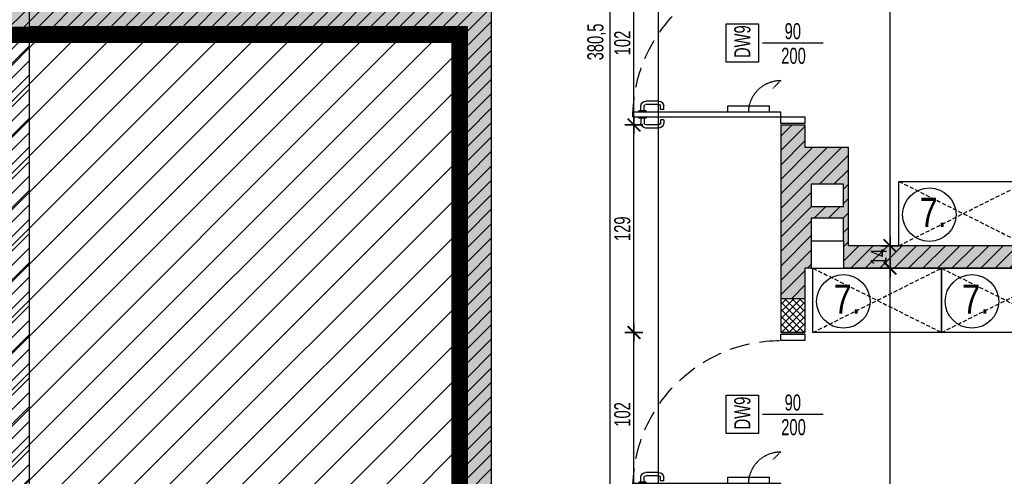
# Model space of a CAD drawing. Header units: millimetres. Extents: x 99331 to 130831, y -7610 to 25890.
# Tile 90 of 101: x 127413 to 128026, y 20251 to 20536. Entities that reach past the tile are written whole.
import ezdxf

# ---------------------------------------------------------------- set-up
doc = ezdxf.new("R2010")
doc.units = ezdxf.units.MM
doc.linetypes.add('DASHED', pattern=[0.75, 0.5, -0.25])
doc.layers.get('DEFPOINTS').update_dxf_attribs({"lineweight": 9})
for name, color, linetype in [('_AAB_WYPOSAŻENIE', 193, 'Continuous'), ('_HSA_HATCH_WYPEŁNIENIA_PRZEGRÓD', 205, 'Continuous'), ('_HSA_OPIS_STOLARKA_WEWNĘTRZNA', 43, 'Continuous'), ('_HSA_OPIS_WYPOSAŻENIA', 43, 'Continuous'), ('_HSA_STOLARKA_WEWNĘTRZNA', 132, 'Continuous'), ('_HSA_WIDOKOWE_CIENKIE', 8, 'Continuous'), ('_HSA_WYM_50', 141, 'Continuous'), ('_HSA_WYPOSAŻENIE', 193, 'Continuous'), ('_HSA_ZAKRES_OPRACOWANIA', 213, 'Continuous'), ('_HSA_ŚCIANY_DZIAŁOWE', 6, 'Continuous'), ('_HSA_ŚCIANY_KONSTRUKCYJNE', 3, 'Continuous'), ('_HSA_ŚCIANY_MUROWANE', 4, 'Continuous')]:
    doc.layers.add(name, color=color, linetype=linetype)
doc.layers.add('_HSA_OPIS_STOLARKA_ZEWNĘTRZNA_POMOC', color=7, linetype='Continuous', true_color=0x6cc7f4, plot=False)
doc.layers.add('_HSA_ZAKRES_OPRACOWANIA_HATCH', color=31, linetype='Continuous', transparency=0.5)
doc.styles.add('ARIAL_30', font='Arial.ttf', dxfattribs={"width": 0.8, "height": 7})
doc.styles.add('ARIAL_50', font='Arial Narrow.ttf', dxfattribs={"width": 0.8, "height": 10})
doc.dimstyles.new('WYM_WEWN_50', dxfattribs={"dimscale": 0.7, "dimtxt": 10, "dimasz": 2, "dimexe": 10, "dimexo": 0, "dimgap": 3, "dimtad": 1, "dimdec": 1, "dimrnd": 1e-05, "dimtxsty": 'ARIAL_50', "dimblk": 'Wym-03', "dimcen": 0, "dimdle": 10, "dimse1": 1, "dimse2": 1, "dimclrt": 256, "dimazin": 2, "dimtfac": 1, "dimtdec": 1, "dimtix": 1, "dimtmove": 2, "dimatfit": 0, "dimfxl": 1, "dimtolj": 1, "dimtzin": 0, "dimarcsym": 0})
pattern_1 = [(45, (40000, 0), (-4.49012806, 4.49012806), [])]

# ---------------------------------------------------------------- blocks, each defined once
blk = doc.blocks.new('*U52')
for p, q in [((93.275, 87), (90.175, 87)), ((93.275, 88.25), (94.075, 88.25)), ((93.275, 83.75), (93.275, 88.25)), ((97.8, 88.25), (97, 88.25)), ((97.8, 83.75), (97.8, 88.25)), ((97.8, 87), (100.9, 87)), ((87.175, 75.86), (87.175, 84)), ((89.175, 75.86), (89.175, 84)), ((93.275, 85), (90.175, 85)), ((94.075, 83.75), (93.275, 83.75)), ((97, 83.75), (97.8, 83.75)), ((97.8, 85), (100.9, 85)), ((101.9, 75.86), (101.9, 84)), ((103.9, 75.86), (103.9, 84)), ((92.275, 74.86), (90.175, 74.86)), ((92.275, 72.86), (92.275, 74.86)), ((98.8, 72.86), (98.8, 74.86)), ((98.8, 74.86), (100.9, 74.86)), ((92.275, 72.86), (90.175, 72.86)), ((98.8, 72.86), (100.9, 72.86)), ((90.075, 33), (90.075, 7)), ((94.075, 33), (90.075, 33)), ((94.075, 7), (90.075, 7))]:
    blk.add_line(p, q)
at = {"linetype": 'DASHED'}
blk.add_line((74.275, 0), (79.225, 4.95), dxfattribs=at)
for points in [[(97, 0), (94.075, 0), (94.075, 92), (97, 92)], [(1, 0), (1, -15), (5, -15), (5, 0)], [(97, 0), (97, -15), (101, -15), (101, 0)]]:
    blk.add_lwpolyline(points, close=True)
for points in [[(0, 0), (0, -15)], [(102, 0), (102, -15)]]:
    blk.add_lwpolyline(points)
at = {"linetype": 'DASHED', "ltscale": 25}
blk.add_arc((97, 0), 92, 90, 180, dxfattribs=at)
for centre, radius, start, end in [((90.175, 84), 3, 90, 180), ((100.9, 84), 3, 0, 90), ((90.175, 84), 1, 90, 180), ((100.9, 84), 1, 0, 90), ((90.175, 75.86), 3, 180, 270), ((90.175, 75.86), 1, 180, 270), ((100.9, 75.86), 3, 270, 0), ((100.9, 75.86), 1, 270, 0)]:
    blk.add_arc(centre, radius, start, end)
at = {"linetype": 'DASHED', "ltscale": 0.5}
blk.add_arc((94.275, 0), 20, 90, 180, dxfattribs=at)
blk = doc.blocks.new('szafka_80x40')
at = {"layer": '_AAB_WYPOSAŻENIE'}
blk.add_lwpolyline([(0, 40), (80, 40), (80, 0), (0, 0)], close=True, dxfattribs=at)
at = {"layer": '_HSA_OPIS_WYPOSAŻENIA'}
blk.add_circle((18.91, 19.34), 16.65, dxfattribs=at)
at = {"layer": '_HSA_WYPOSAŻENIE', "linetype": 'DASHED', "ltscale": 5}
for points in [[(0, 40), (80, 0)], [(0, 0), (80, 40)]]:
    blk.add_lwpolyline(points, dxfattribs=at)
at = {"layer": '_HSA_OPIS_WYPOSAŻENIA', "insert": (12.8, 29.82), "char_height": 18.2, "attachment_point": 1, "style": 'ARIAL_30'}
blk.add_mtext_dynamic_manual_height_columns('7.', width=375.4118, gutter_width=5850.55, heights=[0], dxfattribs=at)
blk = doc.blocks.new('Wym-03')
for p, q in [((-4, 0), (4, 0)), ((0, 4), (0, -4))]:
    blk.add_line(p, q)
blk.add_lwpolyline([(-2.83, -2.83, 0.8, 0.8, 0), (2.83, 2.83, 0.05, 0.05, 0)], format="xyseb")
blk = doc.blocks.new('*D156')
at = {"layer": '_HSA_WYM_50', "color": 0, "lineweight": -2, "transparency": 16777216}
blk.add_line((127780.48, 20617.74), (127780.48, 20240.28), dxfattribs=at)
at = {"layer": 'DEFPOINTS', "color": 0, "transparency": 16777216}
for p in [(127706.81, 20619.14), (127706.81, 20238.88), (127780.48, 20238.88)]:
    blk.add_point(p, dxfattribs=at)
at = {"layer": '_HSA_WYM_50', "color": 0, "lineweight": -2, "transparency": 16777216, "xscale": 1.4, "yscale": 1.4, "zscale": 1.4}
for p, rotation in [((127780.48, 20619.14), 90), ((127780.48, 20238.88), 270)]:
    blk.add_blockref('Wym-03', p, dxfattribs=dict(at, rotation=rotation))
at = {"layer": '_HSA_WYM_50', "transparency": 16777216, "insert": (127772.37, 20521.72), "char_height": 10, "attachment_point": 5, "rotation": 90, "style": 'ARIAL_50'}
blk.add_mtext('\\A1;380,5', dxfattribs=at)
blk = doc.blocks.new('*D159')
at = {"layer": '_HSA_WYM_50', "color": 0, "lineweight": -2, "transparency": 16777216}
blk.add_line((127795.48, 20240.28), (127795.48, 20339.48), dxfattribs=at)
at = {"layer": 'DEFPOINTS', "color": 0, "transparency": 16777216}
for p in [(127795.48, 20340.88), (127886.81, 20340.88), (127886.81, 20238.88)]:
    blk.add_point(p, dxfattribs=at)
at = {"layer": '_HSA_WYM_50', "color": 0, "lineweight": -2, "transparency": 16777216, "xscale": 1.4, "yscale": 1.4, "zscale": 1.4}
for p, rotation in [((127795.48, 20340.88), 90), ((127795.48, 20238.88), 270)]:
    blk.add_blockref('Wym-03', p, dxfattribs=dict(at, rotation=rotation))
at = {"layer": '_HSA_WYM_50', "transparency": 16777216, "insert": (127788.27, 20289.88), "char_height": 10, "attachment_point": 5, "rotation": 90, "style": 'ARIAL_50'}
blk.add_mtext('\\A1;102', dxfattribs=at)
blk = doc.blocks.new('*D160')
at = {"layer": '_HSA_WYM_50', "color": 0, "lineweight": -2, "transparency": 16777216}
blk.add_line((127795.48, 20342.28), (127795.48, 20468.65), dxfattribs=at)
at = {"layer": 'DEFPOINTS', "color": 0, "transparency": 16777216}
for p in [(127795.48, 20470.05), (127886.81, 20470.05), (127886.81, 20340.88)]:
    blk.add_point(p, dxfattribs=at)
at = {"layer": '_HSA_WYM_50', "color": 0, "lineweight": -2, "transparency": 16777216, "xscale": 1.4, "yscale": 1.4, "zscale": 1.4}
for p, rotation in [((127795.48, 20470.05), 90), ((127795.48, 20340.88), 270)]:
    blk.add_blockref('Wym-03', p, dxfattribs=dict(at, rotation=rotation))
at = {"layer": '_HSA_WYM_50', "transparency": 16777216, "insert": (127788.27, 20405.46), "char_height": 10, "attachment_point": 5, "rotation": 90, "style": 'ARIAL_50'}
blk.add_mtext('\\A1;129', dxfattribs=at)
blk = doc.blocks.new('*D161')
at = {"layer": '_HSA_WYM_50', "color": 0, "lineweight": -2, "transparency": 16777216}
blk.add_line((127795.48, 20471.45), (127795.48, 20570.65), dxfattribs=at)
at = {"layer": 'DEFPOINTS', "color": 0, "transparency": 16777216}
for p in [(127795.48, 20572.05), (127886.81, 20572.05), (127886.81, 20470.05)]:
    blk.add_point(p, dxfattribs=at)
at = {"layer": '_HSA_WYM_50', "color": 0, "lineweight": -2, "transparency": 16777216, "xscale": 1.4, "yscale": 1.4, "zscale": 1.4}
for p, rotation in [((127795.48, 20572.05), 90), ((127795.48, 20470.05), 270)]:
    blk.add_blockref('Wym-03', p, dxfattribs=dict(at, rotation=rotation))
at = {"layer": '_HSA_WYM_50', "transparency": 16777216, "insert": (127788.27, 20521.05), "char_height": 10, "attachment_point": 5, "rotation": 90, "style": 'ARIAL_50'}
blk.add_mtext('\\A1;102', dxfattribs=at)
blk = doc.blocks.new('*D178')
at = {"layer": '_HSA_WYM_50', "color": 0, "lineweight": -2, "transparency": 16777216}
blk.add_line((127954.75, 19912.82), (127954.75, 20379.48), dxfattribs=at)
at = {"layer": 'DEFPOINTS', "color": 0, "transparency": 16777216}
for p in [(127926.81, 20380.88), (127954.75, 20380.88), (127926.81, 19911.42)]:
    blk.add_point(p, dxfattribs=at)
at = {"layer": '_HSA_WYM_50', "color": 0, "lineweight": -2, "transparency": 16777216, "xscale": 1.4, "yscale": 1.4, "zscale": 1.4}
for p, rotation in [((127954.75, 20380.88), 90), ((127954.75, 19911.42), 270)]:
    blk.add_blockref('Wym-03', p, dxfattribs=dict(at, rotation=rotation))
at = {"layer": '_HSA_WYM_50', "transparency": 16777216, "insert": (127946.64, 20146.15), "char_height": 10, "attachment_point": 5, "rotation": 90, "style": 'ARIAL_50'}
blk.add_mtext('\\A1;469,5', dxfattribs=at)
blk = doc.blocks.new('*D179')
at = {"layer": '_HSA_WYM_50', "color": 0, "lineweight": -2, "transparency": 16777216}
blk.add_line((127954.75, 20382.28), (127954.75, 20393.48), dxfattribs=at)
at = {"layer": 'DEFPOINTS', "color": 0, "transparency": 16777216}
for p in [(127928.84, 20394.88), (127954.75, 20394.88), (127926.81, 20380.88)]:
    blk.add_point(p, dxfattribs=at)
at = {"layer": '_HSA_WYM_50', "color": 0, "lineweight": -2, "transparency": 16777216, "xscale": 1.4, "yscale": 1.4, "zscale": 1.4}
for p, rotation in [((127954.75, 20394.88), 90), ((127954.75, 20380.88), 270)]:
    blk.add_blockref('Wym-03', p, dxfattribs=dict(at, rotation=rotation))
at = {"layer": '_HSA_WYM_50', "transparency": 16777216, "insert": (127947.63, 20387.88), "char_height": 10, "attachment_point": 5, "rotation": 90, "style": 'ARIAL_50'}
blk.add_mtext('\\A1;14', dxfattribs=at)
blk = doc.blocks.new('*D180')
at = {"layer": '_HSA_WYM_50', "color": 0, "lineweight": -2, "transparency": 16777216}
blk.add_line((127954.75, 20396.28), (127954.75, 20870.98), dxfattribs=at)
at = {"layer": 'DEFPOINTS', "color": 0, "transparency": 16777216}
for p in [(127901.81, 20872.38), (127954.75, 20872.38), (127928.84, 20394.88)]:
    blk.add_point(p, dxfattribs=at)
at = {"layer": '_HSA_WYM_50', "color": 0, "lineweight": -2, "transparency": 16777216, "xscale": 1.4, "yscale": 1.4, "zscale": 1.4}
for p, rotation in [((127954.75, 20872.38), 90), ((127954.75, 20394.88), 270)]:
    blk.add_blockref('Wym-03', p, dxfattribs=dict(at, rotation=rotation))
at = {"layer": '_HSA_WYM_50', "transparency": 16777216, "insert": (127946.66, 20633.63), "char_height": 10, "attachment_point": 5, "rotation": 90, "style": 'ARIAL_50'}
blk.add_mtext('\\A1;477,5', dxfattribs=at)
blk = doc.blocks.new('*D116')
at = {"layer": '_HSA_WYM_50', "color": 0, "lineweight": -2, "transparency": 16777216}
blk.add_line((127810.56, 21378.48), (127810.56, 20240.28), dxfattribs=at)
at = {"layer": 'DEFPOINTS', "color": 0, "transparency": 16777216}
for p in [(127795.48, 21379.88), (127795.48, 20238.88), (127810.56, 20238.88)]:
    blk.add_point(p, dxfattribs=at)
at = {"layer": '_HSA_WYM_50', "color": 0, "lineweight": -2, "transparency": 16777216, "xscale": 1.4, "yscale": 1.4, "zscale": 1.4}
for p, rotation in [((127810.56, 21379.88), 90), ((127810.56, 20238.88), 270)]:
    blk.add_blockref('Wym-03', p, dxfattribs=dict(at, rotation=rotation))
at = {"layer": '_HSA_WYM_50', "transparency": 16777216, "insert": (127803.44, 20809.38), "char_height": 10, "attachment_point": 5, "rotation": 90, "style": 'ARIAL_50'}
blk.add_mtext('\\A1;1141', dxfattribs=at)

msp = doc.modelspace()

# ---------------------------------------------------------------- hatches: boundary and pattern name
at = {"layer": '_HSA_HATCH_WYPEŁNIENIA_PRZEGRÓD', "true_color": 0x969696}
h = msp.add_hatch(color=252, dxfattribs=at)
h.paths.add_polyline_path([(127908.74, 21358.65), (127928.74, 21358.65), (127928.74, 21344.65), (127908.74, 21344.65)], flags=16)
h.paths.add_polyline_path([(127908.74, 21316.2), (127928.74, 21316.2), (127928.74, 21302.2), (127908.74, 21302.2)], flags=16)
h.paths.add_polyline_path([(128313.81, 21127.88), (127901.81, 21127.88), (127901.81, 21195.11), (127886.81, 21195.11), (127886.81, 21074.05), (127901.81, 21074.05), (127901.81, 21112.88), (128313.81, 21112.88)])
h.paths.add_polyline_path([(127908.74, 20911.72), (127908.74, 20925.72), (127928.74, 20925.72), (127928.74, 20911.72)], flags=16)
h.paths.add_polyline_path([(127905.74, 20412), (127925.74, 20412), (127925.74, 20398), (127925.74, 20380.88), (128313.81, 20380.88), (128313.81, 20394.88), (127928.84, 20394.88), (127928.84, 20455.93), (127901.81, 20455.93), (127901.81, 20470.05), (127886.81, 20470.05), (127886.81, 20362.05), (127901.81, 20362.05), (127901.81, 20380.88), (127905.74, 20380.88), (127905.74, 20398)])
h.paths.add_polyline_path([(127905.74, 20419.22), (127905.74, 20433.22), (127925.74, 20433.22), (127925.74, 20419.22)], flags=16)
h.paths.add_polyline_path([(127706.81, 20039.88), (127706.81, 20024.88)])
h.paths.add_polyline_path([(127886.81, 20835.05), (127901.81, 20835.05), (127901.81, 20872.38), (127908.74, 20872.38), (127908.74, 20890.5), (127908.74, 20904.5), (127928.74, 20904.5), (127928.74, 20890.5), (127928.74, 20872.38), (128313.81, 20872.38), (128313.81, 20888.38), (127931.84, 20888.38), (127931.84, 20943.43), (127901.81, 20943.43), (127901.81, 20963.05), (127886.81, 20963.05)])
h.paths.add_polyline_path([(127853.81, 21394.88), (127853.81, 21379.88), (127886.81, 21379.88), (127886.81, 21337.42), (127908.74, 21337.42), (127928.74, 21337.42), (127928.74, 21323.42), (127908.74, 21323.42), (127886.81, 21323.42), (127886.81, 21297.11), (127934.49, 21297.11), (127934.49, 21379.88), (128263.81, 21379.88), (128263.81, 21394.88), (127928.74, 21394.88), (127928.74, 21379.88), (127928.74, 21365.88), (127908.74, 21365.88), (127908.74, 21379.88), (127908.74, 21394.88)])
h.paths.add_polyline_path([(127751.81, 21379.88), (127751.81, 21394.88), (127706.81, 21394.88), (127706.81, 21468.86), (127691.81, 21468.86), (127691.81, 21311.14), (127706.81, 21311.14), (127706.81, 21379.88)])
h.paths.add_polyline_path([(127901.81, 20124.42), (127901.81, 20238.88), (127886.81, 20238.88), (127886.81, 20124.42)])
h.paths.add_polyline_path([(127901.81, 20589.05), (127901.81, 20733.05), (127886.81, 20733.05), (127886.81, 20589.05)])
h.paths.add_polyline_path([(127886.81, 19911.42), (127926.81, 19911.42), (127926.81, 19935.95), (127916.48, 19935.95), (127896.48, 19935.95), (127896.48, 19949.95), (127916.48, 19949.95), (127926.81, 19949.95), (127926.81, 19975.26), (127907.81, 19975.26), (127907.81, 20039.88), (127886.81, 20039.88), (127886.92, 20024.88), (127886.81, 20024.88), (127886.81, 19969.6), (127896.48, 19969.6), (127916.48, 19969.6), (127916.48, 19955.6), (127896.48, 19955.6), (127886.81, 19955.6), (127886.81, 19928.37), (127896.48, 19928.37), (127916.48, 19928.37), (127916.48, 19914.37), (127896.48, 19914.37), (127886.81, 19914.37)])
h.paths.add_polyline_path([(128023.81, 19891.42), (128059.54, 19891.42), (128059.54, 19896.42), (128313.81, 19896.42), (128313.81, 19891.42), (128358.19, 19891.42), (128358.19, 19931.42), (128343.19, 19931.42), (128343.19, 19936.42), (128313.81, 19936.42), (128313.81, 19911.42), (128023.81, 19911.42)])
h.paths.add_polyline_path([(128030.4, 19891.42), (128050.4, 19891.42), (128050.4, 19892.85), (128030.4, 19892.85)], flags=17)
h.paths.add_polyline_path([(127907.81, 19891.42), (127919.81, 19891.42), (127919.81, 19896.42), (127907.81, 19896.42)])
h.paths.add_polyline_path([(127789.81, 19891.42), (127801.81, 19891.42), (127801.81, 19896.42), (127789.81, 19896.42)])
h = msp.add_hatch(color=252, dxfattribs=at)
h.paths.add_polyline_path([(126804.33, 21044.14), (126792.33, 21044.14), (126792.33, 21112.41), (126739.33, 21112.41), (126739.33, 21015.53), (126754.33, 21015.53), (126754.33, 21010.53), (126792.33, 21010.53), (126792.33, 21029.14), (126804.33, 21029.14)])
h.paths.add_polyline_path([(127030.86, 21029.14), (127030.86, 21015.14), (127010.86, 21015.14), (127010.86, 21029.14)], flags=16)
h.paths.add_polyline_path([(127030.86, 21007.91), (127030.86, 20993.91), (127010.86, 20993.91), (127010.86, 21007.91)], flags=16)
h.paths.add_polyline_path([(127030.86, 20985.05), (127030.83, 20971.05), (127010.83, 20971.05), (127010.86, 20985.05)], flags=16)
h.paths.add_polyline_path([(127419.33, 20815.14), (127407.33, 20815.14), (127407.33, 20789.14), (127419.33, 20789.14)])
h.paths.add_polyline_path([(126954.33, 21044.14), (126954.33, 21029.14), (126991.33, 21029.14), (126991.33, 20789.14), (127013.33, 20789.14), (127013.33, 20959.1), (127039.39, 20959.1), (127039.39, 21029.14), (127234.39, 21029.14), (127234.39, 21044.14)])
h.paths.add_polyline_path([(127706.81, 20915.14), (127691.81, 20915.14), (127691.81, 20853.14), (127706.81, 20853.14)])
h.paths.add_polyline_path([(127691.81, 21007.14), (127706.81, 21007.14), (127706.81, 21113.14), (127691.81, 21113.14), (127691.81, 21044.14), (127444.33, 21044.14), (127444.33, 21029.14), (127691.81, 21029.14)])
h.paths.add_polyline_path([(127706.81, 20619.14), (127691.81, 20619.14), (127691.81, 20543.14), (127419.33, 20543.14), (127419.33, 20531.14), (127691.81, 20531.14), (127691.81, 20052.14), (127706.81, 20052.14)])
h.paths.add_polyline_path([(127691.81, 20721.14), (127706.81, 20721.14), (127706.81, 20751.14), (127691.81, 20751.14)])
h = msp.add_hatch(color=252, dxfattribs=at)
h.paths.add_polyline_path([(127688.81, 19891.42), (127713.81, 19891.42), (127713.81, 19896.42), (127688.81, 19896.42)])
h.paths.add_polyline_path([(127394.33, 20526.14), (127419.33, 20526.14), (127419.33, 20789.14), (126792.33, 20789.14), (126792.33, 20892.53), (126754.33, 20892.53), (126754.33, 20887.53), (126739.33, 20887.53), (126739.33, 20759.14), (126792.33, 20759.14), (126792.33, 20764.14), (127394.33, 20764.14)])
at = {"layer": '_HSA_HATCH_WYPEŁNIENIA_PRZEGRÓD'}
h = msp.add_hatch(dxfattribs=at)
h.set_pattern_fill('ANSI31', color=256, scale=2, style=0)
h.set_pattern_definition(pattern_1)
h.paths.add_polyline_path([(127706.81, 20619.14), (127691.81, 20619.14), (127691.81, 20543.14), (127419.33, 20543.14), (127419.33, 20789.14), (126792.33, 20789.14), (126792.33, 20892.53), (126754.33, 20892.53), (126754.33, 20759.14), (126792.33, 20759.14), (126792.33, 20764.14), (127394.33, 20764.14), (127394.33, 20526.14), (127419.33, 20526.14), (127419.33, 20531.14), (127691.81, 20531.14), (127691.81, 20052.14), (127706.81, 20052.14)])
h = msp.add_hatch(dxfattribs=at)
h.set_pattern_fill('ANSI31', color=256, scale=2, style=0)
h.set_pattern_definition(pattern_1)
h.paths.add_polyline_path([(128313.81, 20380.88), (128313.81, 20394.88), (127928.84, 20394.88), (127928.84, 20455.93), (127901.81, 20455.93), (127901.81, 20470.05), (127886.81, 20470.05), (127886.81, 20362.05), (127901.81, 20362.05), (127901.81, 20380.88), (127905.74, 20380.88), (127905.74, 20398), (127905.74, 20412), (127925.74, 20412), (127925.74, 20398), (127925.74, 20380.88)])
h.paths.add_polyline_path([(127925.74, 20419.22), (127905.74, 20419.22), (127905.74, 20433.22), (127925.74, 20433.22)], flags=16)
h = msp.add_hatch(dxfattribs=at)
h.set_pattern_fill('ANSI37', color=256, angle=180)
h.set_pattern_definition([(225, (215788.6223, 40575.9273), (2.24506403, -2.24506403), []), (315, (215788.6223, 40575.9273), (2.24506403, 2.24506403), [])])
h.paths.add_polyline_path([(127901.81, 20362.05), (127886.81, 20362.05), (127886.81, 20340.88), (127901.81, 20340.88)])
at = {"layer": '_HSA_ZAKRES_OPRACOWANIA_HATCH', "linetype": 'Continuous', "lineweight": 0}
h = msp.add_hatch(dxfattribs=at)
h.set_pattern_fill('ANSI31', color=256, scale=5, style=0)
h.set_pattern_definition([(45, (3403.783, 0), (-11.2253202, 11.2253202), [])])
h.paths.add_polyline_path([(128358.19, 21738.73), (126601.39, 21738.73), (126601.39, 21360.53), (126749.33, 21360.53), (126749.33, 21395.53), (126784.33, 21395.53), (126784.33, 21411.25), (126844.33, 21411.25), (126844.33, 21402.53), (127686.81, 21402.53), (127686.81, 21701.88), (128358.19, 21701.88)])
h.paths.add_polyline_path([(126739.33, 19854.57), (128358.19, 19854.57), (128358.19, 19891.42), (127683.81, 19891.42), (127683.81, 20057.14), (127686.81, 20526.14), (127389.33, 20526.14), (127389.33, 20759.14), (126739.33, 20759.14)])
at = {"layer": '_HSA_ZAKRES_OPRACOWANIA_HATCH', "ltscale": 0.07}
h = msp.add_hatch(dxfattribs=at)
h.set_pattern_fill('ANSI31', color=256, scale=2, style=0)
h.set_pattern_definition([(45, (56000, 0), (-4.49012806, 4.49012806), [])])
h.paths.add_polyline_path([(127371.85, 20126.04), (127371.85, 20052.14), (127289.86, 20052.14), (127289.86, 20126.04)], flags=16)
h.paths.add_polyline_path([(127356.97, 20107.83), (127356.97, 20068.13), (127305.19, 20068.13), (127305.19, 20107.83)], flags=0)
h.paths.add_polyline_path([(127280.6, 20126.04), (127280.6, 20096.7), (127250.68, 20096.7), (127250.68, 20126.04)], flags=16)
h.paths.add_polyline_path([(127280.6, 20081.74), (127280.6, 20052.4), (127250.68, 20052.4), (127250.68, 20081.74)], flags=16)
h.paths.add_polyline_path([(127683.81, 20027.14), (127683.81, 20052.14), (127641.81, 20052.14), (127641.81, 20027.14)])
h.paths.add_polyline_path([(127419.33, 20526.14), (127394.33, 20526.14), (127394.33, 20152.14), (127219.33, 20152.14), (127219.33, 20052.14), (126792.33, 20052.14), (126792.33, 20027.14), (127541.81, 20027.14), (127541.81, 20052.14), (127419.33, 20052.14)])

# ---------------------------------------------------------------- linework, layer by layer
at = {"layer": '_HSA_OPIS_STOLARKA_WEWNĘTRZNA'}
for p, q in [((127913.18, 20521.05), (127875.44, 20521.05)), ((127913.18, 20289.88), (127875.44, 20289.88))]:
    msp.add_line(p, q, dxfattribs=at)
at = {"layer": '_HSA_OPIS_STOLARKA_ZEWNĘTRZNA_POMOC', "flags": 128}
for points in [[(127872.94, 20533.01), (127872.94, 20509.09), (127852.74, 20509.09), (127852.74, 20533.01)], [(127872.94, 20301.84), (127872.94, 20277.92), (127852.74, 20277.92), (127852.74, 20301.84)]]:
    msp.add_lwpolyline(points, close=True, dxfattribs=at)
at = {"layer": '_HSA_WIDOKOWE_CIENKIE', "ltscale": 10}
msp.add_line((127905.74, 20380.88), (127925.74, 20380.88), dxfattribs=at)
at = {"layer": '_HSA_ZAKRES_OPRACOWANIA', "linetype": 'DASHED', "ltscale": 60, "const_width": 10}
msp.add_lwpolyline([(128440.02, 19891.42), (127683.81, 19891.42), (127683.81, 20057.14), (127686.81, 20057.14), (127686.81, 20526.14), (127389.33, 20526.14), (127389.33, 20759.14), (126601.39, 20759.14)], dxfattribs=at)
at = {"layer": '_HSA_ZAKRES_OPRACOWANIA_HATCH'}
msp.add_line((127419.33, 20052.14), (127419.33, 20526.14), dxfattribs=at)
at = {"layer": '_HSA_ŚCIANY_DZIAŁOWE'}
for p, q in [((127706.81, 20052.14), (127706.81, 20619.14)), ((127691.81, 20531.14), (127419.33, 20531.14)), ((127691.81, 20052.14), (127691.81, 20531.14)), ((127886.81, 20470.05), (127886.81, 20362.05)), ((127886.81, 20470.05), (127901.81, 20470.05)), ((127901.81, 20470.05), (127901.81, 20455.93)), ((127928.84, 20455.93), (127901.81, 20455.93)), ((127928.84, 20394.88), (127928.84, 20455.93)), ((127905.74, 20398), (127905.74, 20380.88)), ((127925.74, 20398), (127925.74, 20380.88)), ((128313.81, 20394.88), (127928.84, 20394.88)), ((127901.81, 20380.88), (127901.81, 20362.05)), ((127905.74, 20380.88), (127901.81, 20380.88)), ((128313.81, 20380.88), (127925.74, 20380.88)), ((127886.81, 20362.05), (127901.81, 20362.05)), ((127886.81, 20362.05), (127901.81, 20362.05))]:
    msp.add_line(p, q, dxfattribs=at)
for points in [[(127905.74, 20419.22), (127925.74, 20419.22), (127925.74, 20433.22), (127905.74, 20433.22)], [(127905.74, 20398), (127925.74, 20398), (127925.74, 20412), (127905.74, 20412)]]:
    msp.add_lwpolyline(points, close=True, dxfattribs=at)
at = {"layer": '_HSA_ŚCIANY_KONSTRUKCYJNE'}
msp.add_line((127901.81, 20340.88), (127886.81, 20340.88), dxfattribs=at)
msp.add_line((127901.81, 20340.88), (127886.81, 20340.88), dxfattribs=at)
for points in [[(127886.81, 20362.05), (127886.81, 20340.88)], [(127901.81, 20362.05), (127901.81, 20340.88)]]:
    msp.add_lwpolyline(points, dxfattribs=at)
at = {"layer": '_HSA_ŚCIANY_MUROWANE'}
msp.add_line((127419.33, 20526.14), (127419.33, 20789.14), dxfattribs=at)

# ---------------------------------------------------------------- block references
at = {"layer": '_HSA_STOLARKA_WEWNĘTRZNA', "xscale": -1, "rotation": 90}
for p in [(127886.81, 20572.05), (127886.81, 20340.88)]:
    msp.add_blockref('*U52', p, dxfattribs=at)
at = {"layer": '_HSA_WYPOSAŻENIE'}
for p in [(127960.31, 20394.88), (127906.81, 20340.88), (127986.81, 20340.88)]:
    msp.add_blockref('szafka_80x40', p, dxfattribs=at)

# ---------------------------------------------------------------- texts
at = {"layer": '_HSA_OPIS_STOLARKA_WEWNĘTRZNA', "char_height": 10, "width": 38.481, "attachment_point": 1, "style": 'ARIAL_50'}
for s, insert in [('90', (127889.19, 20533.45)), ('200', (127887.08, 20518.11)), ('90', (127889.19, 20302.27)), ('200', (127887.08, 20286.94))]:
    msp.add_mtext(s, dxfattribs=dict(at, insert=insert))
at = {"layer": '_HSA_OPIS_STOLARKA_ZEWNĘTRZNA_POMOC', "char_height": 10, "width": 19.3387, "attachment_point": 1, "rotation": 90, "style": 'ARIAL_50'}
for insert in [(127857.88, 20511.71), (127857.88, 20280.53)]:
    msp.add_mtext('DW9', dxfattribs=dict(at, insert=insert))

# ---------------------------------------------------------------- dimensions: what is measured, and where the dimension line sits
at = {"layer": '_HSA_WYM_50'}
for p1, p2, distance, picture, middle in [((127795.48, 21379.88), (127795.48, 20238.88), 15.08, '*D116', (127803.44, 20809.38)), ((127926.81, 19911.42), (127926.81, 20380.88), -27.94, '*D178', (127946.64, 20146.15)), ((127886.81, 20238.88), (127886.81, 20340.88), 91.33, '*D159', (127788.27, 20289.88))]:
    dim = msp.add_aligned_dim(p1=p1, p2=p2, distance=distance, dimstyle='WYM_WEWN_50', override={"dimrnd": 0.5}, dxfattribs=at)
    dim.commit()
    dim.dimension.update_dxf_attribs({"geometry": picture, "text_midpoint": middle})
for base, p1, p2, picture, middle in [((127954.75, 20872.38), (127928.84, 20394.88), (127901.81, 20872.38), '*D180', (127946.66, 20633.63)), ((127795.48, 20572.05), (127886.81, 20470.05), (127886.81, 20572.05), '*D161', (127788.27, 20521.05)), ((127795.48, 20470.05), (127886.81, 20340.88), (127886.81, 20470.05), '*D160', (127788.27, 20405.46)), ((127954.75, 20394.88), (127926.81, 20380.88), (127928.84, 20394.88), '*D179', (127947.63, 20387.88))]:
    dim = msp.add_linear_dim(base=base, p1=p1, p2=p2, angle=270, dimstyle='WYM_WEWN_50', override={"dimrnd": 0.5}, dxfattribs=at)
    dim.commit()
    dim.dimension.update_dxf_attribs({"geometry": picture, "text_midpoint": middle})
dim = msp.add_linear_dim(base=(127780.48, 20238.88), p1=(127706.81, 20619.14), p2=(127706.81, 20238.88), angle=270, dimstyle='WYM_WEWN_50', override={"dimrnd": 0.5}, dxfattribs=at)
dim.commit()
dim.dimension.update_dxf_attribs({"geometry": '*D156', "text_midpoint": (127772.37, 20521.72), "dimtype": 160})

doc.saveas('drawing.dxf')
